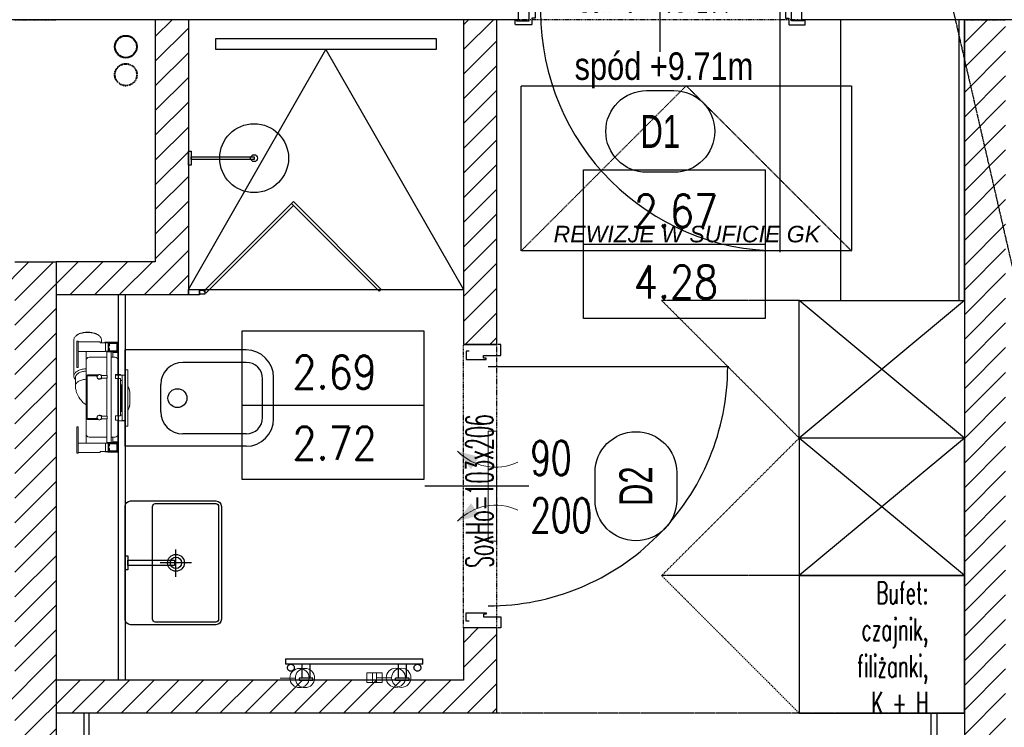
# Model space of a CAD drawing. Header units: millimetres. Extents: x 69081 to 158617, y -37521 to -9534.
# Tile 71 of 256: x 112447 to 112805, y -20818 to -20561. Entities that reach past the tile are written whole.
import ezdxf
from ezdxf.enums import TextEntityAlignment as Align

# ---------------------------------------------------------------- set-up
doc = ezdxf.new("R2010")
doc.units = ezdxf.units.MM
for name, pattern in [('DASHED', [0.75, 0.5, -0.25]), ('DASHED2', [0.375, 0.25, -0.125]), ('DO', [0.8, 0.6, -0.1, 0, -0.1]), ('DP', [0.5, 0.3, -0.2]), ('KRESKOWA-SREDNIA', [0.2, 0.12, -0.08]), ('MP', [0.25, 0.15, -0.1])]:
    doc.linetypes.add(name, pattern=pattern)
for name, color, linetype in [('A-----SZ', 8, 'Continuous'), ('A-ARM', 8, 'Continuous'), ('A-MEB', 8, 'Continuous'), ('A-OKN', 3, 'Continuous'), ('A-OSI', 8, 'DO'), ('A-SCI', 7, 'Continuous'), ('A_GSA_GK', 2, 'Continuous'), ('AM DRZIW WEWN', 1, 'Continuous'), ('B-widok', 9, 'Continuous'), ('BA_ARM', 8, 'Continuous'), ('BA_drz', 7, 'Continuous'), ('BA_lpm', 1, 'MP'), ('BA_MEBLE', 8, 'Continuous'), ('BA_sym', 7, 'Continuous'), ('BA_wig', 3, 'Continuous'), ('F-BIL', 1, 'Continuous'), ('F-BIL-OP', 3, 'Continuous'), ('F-BIL-TA', 1, 'Continuous'), ('JS_OLKA KONSTR', 231, 'Continuous'), ('JS_PODCIĄGI', 1, 'DP'), ('JS_SUFIT PODWIESZONY', 40, 'Continuous'), ('porta', 8, 'Continuous'), ('R-----OP', 1, 'Continuous'), ('R-----WY', 1, 'Continuous')]:
    doc.layers.add(name, color=color, linetype=linetype)
for name, color, linetype, lineweight in [('DRZWI', 3, 'Continuous', 20), ('IS_Grzejnik', 15, 'Continuous', 5), ('IS_Pion1', 7, 'Continuous', 5), ('IS_Zawór1', 15, 'Continuous', 5), ('OPIS', 7, 'Continuous', 25), ('SB_OTWORY DRZWI', 1, 'Continuous', 9)]:
    doc.layers.add(name, color=color, linetype=linetype, lineweight=lineweight)
doc.layers.add('IS_Działka (powrotna)', color=5, linetype='DASHED', lineweight=40, true_color=0x0000ff)
doc.layers.get('R-----WY').off()
doc.styles.add('BIKTS', font='bikromsw.shx', dxfattribs={"width": 0.85})
doc.styles.add('ROMANS', font='romans.shx', dxfattribs={"height": 1})
doc.styles.add('SIMPLEX', font='simplex', dxfattribs={"width": 0.85})
doc.styles.add('SŁAWKA', font='simplex.shx', dxfattribs={"height": 12.5})
doc.styles.add('WYM--ROMANSSHX-08', font='ROMANS.SHX', dxfattribs={"width": 0.8})

# ---------------------------------------------------------------- blocks, each defined once
blk = doc.blocks.new('grzejnik drabinka')
at = {"layer": 'BA_ARM'}
for p, q in [((0, -0.8), (0, 0)), ((5, 0), (5, -0.8)), ((35, 0), (35, -0.8)), ((40, 0), (40, -0.8)), ((1, -5.8), (1, -0.8)), ((4, -0.8), (4, -5.8)), ((36, -5.8), (36, -0.8)), ((39, -0.8), (39, -5.8)), ((45, -5.8), (-5, -5.8)), ((-5, -7.8), (45, -7.8))]:
    blk.add_line(p, q, dxfattribs=at)
for points in [[(0, 0), (0, 0), (0.06, 0), (0.31, 0), (0.71, 0), (1.24, 0), (1.85, 0), (2.5, 0), (3.15, 0), (3.76, 0), (4.29, 0), (4.69, 0), (4.94, 0), (5, 0), (5, 0)], [(35, 0), (35, 0), (35.06, 0), (35.31, 0), (35.71, 0), (36.24, 0), (36.85, 0), (37.5, 0), (38.15, 0), (38.76, 0), (39.29, 0), (39.69, 0), (39.94, 0), (40, 0), (40, 0)], [(-1.75, -4.55), (-1.75, -4.44), (-1.78, -4.22), (-1.9, -3.92), (-2.11, -3.66), (-2.37, -3.46), (-2.67, -3.33), (-3, -3.29), (-3.33, -3.33), (-3.63, -3.46), (-3.89, -3.66), (-4.1, -3.92), (-4.22, -4.22), (-4.25, -4.44), (-4.25, -4.55)], [(5, -0.8), (5, -0.8), (4.94, -0.8), (4.69, -0.8), (4.29, -0.8), (3.76, -0.8), (3.15, -0.8), (2.5, -0.8), (1.85, -0.8), (1.24, -0.8), (0.71, -0.8), (0.31, -0.8), (0.06, -0.8), (0, -0.8), (0, -0.8)], [(40, -0.8), (40, -0.8), (39.94, -0.8), (39.69, -0.8), (39.29, -0.8), (38.76, -0.8), (38.15, -0.8), (37.5, -0.8), (36.85, -0.8), (36.24, -0.8), (35.71, -0.8), (35.31, -0.8), (35.06, -0.8), (35, -0.8), (35, -0.8)], [(44.25, -4.55), (44.25, -4.44), (44.22, -4.22), (44.1, -3.92), (43.89, -3.66), (43.63, -3.46), (43.33, -3.33), (43, -3.29), (42.67, -3.33), (42.37, -3.46), (42.11, -3.66), (41.9, -3.92), (41.78, -4.22), (41.75, -4.44), (41.75, -4.55)], [(-5, -5.8), (-5, -5.8), (-5, -5.8), (-5, -5.8)], [(-5, -5.8), (-5, -5.8), (-5, -5.8), (-5, -5.8)], [(-5, -5.8), (-5, -5.8), (-5, -5.8), (-5, -5.8)], [(-5, -5.8), (-5, -5.8), (-5, -5.8), (-5, -5.8)], [(-5, -5.8), (-5, -5.8), (-5, -5.8), (-5, -5.8)], [(-5, -5.8), (-5, -5.8), (-5, -5.8), (-5, -5.8)], [(-5, -5.8), (-5, -5.8), (-5, -5.8), (-5, -5.8)], [(-5, -5.8), (-5, -5.8), (-5, -5.8), (-5, -5.8)], [(-5, -5.8), (-5, -5.8), (-5, -5.8), (-5, -5.8)], [(-5, -7.8), (-5, -7.8), (-5, -7.78), (-5, -7.68), (-5, -7.52), (-5, -7.31), (-5, -7.06), (-5, -6.8), (-5, -6.54), (-5, -6.29), (-5, -6.08), (-5, -5.92), (-5, -5.82), (-5, -5.8), (-5, -5.8)], [(-5, -5.8), (-5, -5.8), (-5, -5.8), (-5, -5.8)], [(-5, -5.8), (-5, -5.8), (-5, -5.8), (-5, -5.8)], [(-5, -5.8), (-5, -5.8), (-5, -5.8), (-5, -5.8)], [(-5, -5.8), (-5, -5.8), (-5, -5.8), (-5, -5.8)], [(-5, -5.8), (-5, -5.8), (-5, -5.8), (-5, -5.8)], [(-5, -5.8), (-5, -5.8), (-5, -5.8), (-5, -5.8)], [(-5, -5.8), (-5, -5.8), (-5, -5.8), (-5, -5.8)], [(-5, -5.8), (-5, -5.8), (-5, -5.8), (-5, -5.8)], [(-5, -5.8), (-5, -5.8), (-5, -5.8), (-5, -5.8)], [(-5, -5.8), (-5, -5.8), (-5, -5.8), (-5, -5.8)], [(-5, -5.8), (-5, -5.8), (-5, -5.8), (-5, -5.8)], [(-5, -5.8), (-5, -5.8), (-5, -5.8), (-5, -5.8)], [(-5, -5.8), (-5, -5.8), (-5, -5.8), (-5, -5.8)], [(-5, -5.8), (-5, -5.8), (-5, -5.8), (-5, -5.8)], [(-5, -5.8), (-5, -5.8), (-5, -5.8), (-5, -5.8)], [(-5, -5.8), (-5, -5.8), (-5, -5.8), (-5, -5.8)], [(-5, -5.8), (-5, -5.8), (-5, -5.8), (-5, -5.8)], [(-5, -5.8), (-5, -5.8), (-5, -5.8), (-5, -5.8)], [(-5, -5.8), (-5, -5.8), (-5, -5.8), (-5, -5.8)], [(-4.25, -4.55), (-4.25, -4.66), (-4.22, -4.88), (-4.1, -5.18), (-3.89, -5.44), (-3.63, -5.64), (-3.33, -5.77), (-3, -5.81), (-2.67, -5.77), (-2.37, -5.64), (-2.11, -5.44), (-1.9, -5.18), (-1.78, -4.88), (-1.75, -4.66), (-1.75, -4.55)], [(41.75, -4.55), (41.75, -4.66), (41.78, -4.88), (41.9, -5.18), (42.11, -5.44), (42.37, -5.64), (42.67, -5.77), (43, -5.81), (43.33, -5.77), (43.63, -5.64), (43.89, -5.44), (44.1, -5.18), (44.22, -4.88), (44.25, -4.66), (44.25, -4.55)], [(45, -5.8), (45, -5.8), (45, -5.8), (45, -5.8)], [(45, -5.8), (45, -5.8), (45, -5.8), (45, -5.8)], [(45, -5.8), (45, -5.8), (45, -5.8), (45, -5.8)], [(45, -5.8), (45, -5.8), (45, -5.8), (45, -5.8)], [(45, -5.8), (45, -5.8), (45, -5.8), (45, -5.8)], [(45, -5.8), (45, -5.8), (45, -5.8), (45, -5.8)], [(45, -5.8), (45, -5.8), (45, -5.8), (45, -5.8)], [(45, -5.8), (45, -5.8), (45, -5.8), (45, -5.8)], [(45, -5.8), (45, -5.8), (45, -5.8), (45, -5.8)], [(45, -5.8), (45, -5.8), (45, -5.82), (45, -5.92), (45, -6.08), (45, -6.29), (45, -6.54), (45, -6.8), (45, -7.06), (45, -7.31), (45, -7.52), (45, -7.68), (45, -7.78), (45, -7.8), (45, -7.8)], [(45, -5.8), (45, -5.8), (45, -5.8), (45, -5.8)], [(45, -5.8), (45, -5.8), (45, -5.8), (45, -5.8)], [(45, -5.8), (45, -5.8), (45, -5.8), (45, -5.8)], [(45, -5.8), (45, -5.8), (45, -5.8), (45, -5.8)], [(45, -5.8), (45, -5.8), (45, -5.8), (45, -5.8)], [(45, -5.8), (45, -5.8), (45, -5.8), (45, -5.8)], [(45, -5.8), (45, -5.8), (45, -5.8), (45, -5.8)], [(45, -5.8), (45, -5.8), (45, -5.8), (45, -5.8)], [(45, -5.8), (45, -5.8), (45, -5.8), (45, -5.8)], [(45, -5.8), (45, -5.8), (45, -5.8), (45, -5.8)], [(45, -5.8), (45, -5.8), (45, -5.8), (45, -5.8)], [(45, -5.8), (45, -5.8), (45, -5.8), (45, -5.8)], [(45, -5.8), (45, -5.8), (45, -5.8), (45, -5.8)], [(45, -5.8), (45, -5.8), (45, -5.8), (45, -5.8)], [(45, -5.8), (45, -5.8), (45, -5.8), (45, -5.8)], [(45, -5.8), (45, -5.8), (45, -5.8), (45, -5.8)], [(45, -5.8), (45, -5.8), (45, -5.8), (45, -5.8)], [(45, -5.8), (45, -5.8), (45, -5.8), (45, -5.8)], [(45, -5.8), (45, -5.8), (45, -5.8), (45, -5.8)], [(-5, -7.8), (-5, -7.8), (-5, -7.8), (-5, -7.8)], [(-5, -7.8), (-5, -7.8), (-5, -7.8), (-5, -7.8)], [(-5, -7.8), (-5, -7.8), (-5, -7.8), (-5, -7.8)], [(-5, -7.8), (-5, -7.8), (-5, -7.8), (-5, -7.8)], [(-5, -7.8), (-5, -7.8), (-5, -7.8), (-5, -7.8)], [(-5, -7.8), (-5, -7.8), (-5, -7.8), (-5, -7.8)], [(-5, -7.8), (-5, -7.8), (-5, -7.8), (-5, -7.8)], [(-5, -7.8), (-5, -7.8), (-5, -7.8), (-5, -7.8)], [(-5, -7.8), (-5, -7.8), (-5, -7.8), (-5, -7.8)], [(-5, -7.8), (-5, -7.8), (-5, -7.8), (-5, -7.8)], [(-5, -7.8), (-5, -7.8), (-5, -7.8), (-5, -7.8)], [(-5, -7.8), (-5, -7.8), (-5, -7.8), (-5, -7.8)], [(-5, -7.8), (-5, -7.8), (-5, -7.8), (-5, -7.8)], [(-5, -7.8), (-5, -7.8), (-5, -7.8), (-5, -7.8)], [(-5, -7.8), (-5, -7.8), (-5, -7.8), (-5, -7.8)], [(-5, -7.8), (-5, -7.8), (-5, -7.8), (-5, -7.8)], [(-5, -7.8), (-5, -7.8), (-5, -7.8), (-5, -7.8)], [(-5, -7.8), (-5, -7.8), (-5, -7.8), (-5, -7.8)], [(-5, -7.8), (-5, -7.8), (-5, -7.8), (-5, -7.8)], [(-5, -7.8), (-5, -7.8), (-5, -7.8), (-5, -7.8)], [(-5, -7.8), (-5, -7.8), (-5, -7.8), (-5, -7.8)], [(-5, -7.8), (-5, -7.8), (-5, -7.8), (-5, -7.8)], [(-5, -7.8), (-5, -7.8), (-5, -7.8), (-5, -7.8)], [(-5, -7.8), (-5, -7.8), (-5, -7.8), (-5, -7.8)], [(-5, -7.8), (-5, -7.8), (-5, -7.8), (-5, -7.8)], [(-5, -7.8), (-5, -7.8), (-5, -7.8), (-5, -7.8)], [(-5, -7.8), (-5, -7.8), (-5, -7.8), (-5, -7.8)], [(-5, -7.8), (-5, -7.8), (-5, -7.8), (-5, -7.8)], [(45, -7.8), (45, -7.8), (45, -7.8), (45, -7.8)], [(45, -7.8), (45, -7.8), (45, -7.8), (45, -7.8)], [(45, -7.8), (45, -7.8), (45, -7.8), (45, -7.8)], [(45, -7.8), (45, -7.8), (45, -7.8), (45, -7.8)], [(45, -7.8), (45, -7.8), (45, -7.8), (45, -7.8)], [(45, -7.8), (45, -7.8), (45, -7.8), (45, -7.8)], [(45, -7.8), (45, -7.8), (45, -7.8), (45, -7.8)], [(45, -7.8), (45, -7.8), (45, -7.8), (45, -7.8)], [(45, -7.8), (45, -7.8), (45, -7.8), (45, -7.8)], [(45, -7.8), (45, -7.8), (45, -7.8), (45, -7.8)], [(45, -7.8), (45, -7.8), (45, -7.8), (45, -7.8)], [(45, -7.8), (45, -7.8), (45, -7.8), (45, -7.8)], [(45, -7.8), (45, -7.8), (45, -7.8), (45, -7.8)], [(45, -7.8), (45, -7.8), (45, -7.8), (45, -7.8)], [(45, -7.8), (45, -7.8), (45, -7.8), (45, -7.8)], [(45, -7.8), (45, -7.8), (45, -7.8), (45, -7.8)], [(45, -7.8), (45, -7.8), (45, -7.8), (45, -7.8)], [(45, -7.8), (45, -7.8), (45, -7.8), (45, -7.8)], [(45, -7.8), (45, -7.8), (45, -7.8), (45, -7.8)], [(45, -7.8), (45, -7.8), (45, -7.8), (45, -7.8)], [(45, -7.8), (45, -7.8), (45, -7.8), (45, -7.8)], [(45, -7.8), (45, -7.8), (45, -7.8), (45, -7.8)], [(45, -7.8), (45, -7.8), (45, -7.8), (45, -7.8)], [(45, -7.8), (45, -7.8), (45, -7.8), (45, -7.8)], [(45, -7.8), (45, -7.8), (45, -7.8), (45, -7.8)], [(45, -7.8), (45, -7.8), (45, -7.8), (45, -7.8)], [(45, -7.8), (45, -7.8), (45, -7.8), (45, -7.8)], [(45, -7.8), (45, -7.8), (45, -7.8), (45, -7.8)]]:
    blk.add_open_spline(points, degree=3, dxfattribs=at)
blk = doc.blocks.new('stelaż kibel')
at = {"layer": 'BA_ARM', "lineweight": 0}
for p, q in [((-22.85, 19.54), (-23.06, 19.23)), ((-8.04, 20.61), (-21.23, 20.61)), ((-20.64, 19.5), (-20.64, 19.1)), ((-20.64, 19.5), (-11.14, 19.5)), ((-20.64, 19.1), (-11.14, 19.1)), ((-20.49, 11.1), (-20.49, 19.1)), ((-16.99, 9.1), (-16.99, 19.1)), ((-11.14, 19.5), (-11.14, 19.1)), ((-4.56, 20.01), (-7.53, 20.01)), ((10.46, 19.5), (10.46, 19.1)), ((10.46, 19.5), (19.96, 19.5)), ((10.46, 19.1), (19.96, 19.1)), ((16.31, 9.1), (16.31, 19.1)), ((19.81, 11.1), (19.81, 19.1)), ((19.96, 19.5), (19.96, 19.1)), ((-16.99, 16.1), (-15.84, 16.1)), ((-13.84, 16.1), (-15.84, 16.1)), ((-14.84, 8.6), (-14.84, 15.1)), ((-13.84, 16.1), (-7.94, 16.1)), ((-8.44, 15.6), (-8.44, 11.9)), ((-8.14, 12.11), (-8.14, 15.8)), ((-8.14, 15.8), (7.46, 15.8)), ((7.26, 16.1), (-7.94, 16.1)), ((7.26, 16.1), (13.16, 16.1)), ((7.46, 15.8), (7.46, 12.11)), ((7.76, 11.9), (7.76, 15.6)), ((15.16, 16.1), (13.16, 16.1)), ((14.16, 15.1), (14.16, 8.6)), ((15.16, 16.1), (16.31, 16.1)), ((-23.06, 12), (-22.85, 11.68)), ((-20.09, 11.1), (-20.49, 11.1)), ((-20.09, 9.1), (-20.09, 11.1)), ((-8.44, 11.9), (-8.41, 11.9)), ((-8.27, 11.9), (-8.14, 11.9)), ((-8.14, 11.9), (-8.14, 11.99)), ((7.46, 11.99), (7.46, 11.9)), ((7.46, 11.9), (7.59, 11.9)), ((7.73, 11.9), (7.76, 11.9)), ((19.41, 11.1), (19.81, 11.1)), ((19.41, 9.1), (19.41, 11.1)), ((-21.23, 10.61), (-20.09, 10.61)), ((-20.09, 9.35), (-20.37, 9.35)), ((-20.37, 9.35), (-20.37, 4.55)), ((-20.34, 8.1), (-20.34, 4.6)), ((-16.84, 8.1), (-20.34, 8.1)), ((-16.99, 7.95), (-20.19, 7.95)), ((-20.19, 7.95), (-20.19, 4.75)), ((-20.09, 9.1), (-16.99, 9.1)), ((-20.09, 9.1), (-20.09, 8.1)), ((-19.04, 7.8), (-20.04, 7.8)), ((-20.04, 7.8), (-20.04, 4.8)), ((-19.84, 5), (-19.84, 7.6)), ((-19.84, 7.6), (-19.04, 7.6)), ((-19.04, 7.6), (-19.04, 7.8)), ((-17.04, 7.8), (-18.04, 7.8)), ((-18.04, 7.8), (-18.04, 7.6)), ((-18.04, 7.6), (-17.24, 7.6)), ((-17.24, 7.6), (-17.24, 5)), ((-17.09, 9.1), (-17.09, 8.1)), ((-17.04, 4.8), (-17.04, 7.8)), ((-16.99, 4.75), (-16.99, 7.95)), ((-16.84, 8.6), (-16.84, 8.1)), ((-8.24, 8.6), (-16.84, 8.6)), ((-16.84, 4.6), (-16.84, 8.1)), ((-8.24, 10.29), (-8.24, 8.5)), ((-8.24, 8.5), (-7.24, 8.5)), ((-7.24, 8.5), (-7.24, 10.29)), ((6.56, 8.6), (-7.24, 8.6)), ((6.56, 8.5), (6.56, 10.29)), ((7.56, 8.5), (6.56, 8.5)), ((7.56, 10.29), (7.56, 8.5)), ((16.16, 8.6), (7.56, 8.6)), ((16.16, 8.6), (16.16, 8.1)), ((16.16, 8.1), (16.16, 4.6)), ((19.66, 8.1), (16.16, 8.1)), ((19.41, 9.1), (16.31, 9.1)), ((16.31, 7.95), (16.31, 4.75)), ((19.51, 7.95), (16.31, 7.95)), ((17.36, 7.8), (16.36, 7.8)), ((16.36, 7.8), (16.36, 4.8)), ((16.41, 9.1), (16.41, 8.1)), ((16.56, 5), (16.56, 7.6)), ((16.56, 7.6), (17.36, 7.6)), ((17.36, 7.6), (17.36, 7.8)), ((18.36, 7.8), (18.36, 7.6)), ((19.36, 7.8), (18.36, 7.8)), ((18.36, 7.6), (19.16, 7.6)), ((19.16, 7.6), (19.16, 5)), ((19.36, 4.8), (19.36, 7.8)), ((19.56, 9.4), (19.41, 9.4)), ((19.41, 9.1), (19.41, 8.1)), ((19.66, 8.15), (19.41, 8.4)), ((19.41, 8.4), (19.41, 8.1)), ((19.51, 4.75), (19.51, 7.95)), ((19.56, 8.25), (19.56, 9.4)), ((19.66, 8.1), (19.66, 8.15)), ((19.66, 4.6), (19.66, 8.1)), ((-20.37, 4.55), (-10.87, 4.55)), ((-20.34, 4.6), (-16.84, 4.6)), ((-20.19, 4.75), (-16.99, 4.75)), ((-20.04, 4.8), (-17.04, 4.8)), ((-17.24, 5), (-19.84, 5)), ((16.16, 7), (-16.84, 7)), ((-14.84, 6.4), (-16.84, 6.4)), ((-16.54, 4.6), (-16.84, 4.6)), ((-16.54, 6.4), (-16.54, 4.6)), ((-13.84, 4.6), (-16.54, 4.6)), ((-14.84, 5.6), (-14.84, 7)), ((-8.64, 4.6), (-13.84, 4.6)), ((-10.87, 4.55), (-10.87, 4.6)), ((-7.14, 5.5), (-8.64, 5.5)), ((-8.64, 5.5), (-8.64, 4.6)), ((-8.64, 4.6), (-8.37, 4.6)), ((-8.64, 3.6), (-8.64, 4.6)), ((-8.37, 3.6), (-8.64, 3.6)), ((-8.37, 5.5), (-8.37, 2.47)), ((-7.14, 4.6), (-7.14, 5.5)), ((-7.14, 3.6), (-7.14, 4.6)), ((6.46, 4.6), (-7.14, 4.6)), ((6.46, 3.6), (-7.14, 3.6)), ((-6.37, 3.1), (-6.37, 3.6)), ((-4.77, 3.6), (-4.77, 3.3)), ((4.83, 3.3), (4.83, 3.6)), ((6.21, 3.6), (6.21, 3.1)), ((7.96, 5.5), (6.46, 5.5)), ((6.46, 4.6), (6.46, 5.5)), ((6.46, 3.6), (6.46, 4.6)), ((7.96, 5.5), (7.96, 4.6)), ((13.16, 4.6), (7.96, 4.6)), ((8.21, 2.37), (8.21, 4.6)), ((15.86, 4.6), (13.16, 4.6)), ((14.16, 7), (14.16, 5.6)), ((16.16, 6.4), (14.16, 6.4)), ((15.86, 4.6), (15.86, 6.4)), ((16.16, 4.6), (15.86, 4.6)), ((16.16, 4.6), (19.66, 4.6)), ((16.31, 4.75), (19.51, 4.75)), ((16.36, 4.8), (19.36, 4.8)), ((19.16, 5), (16.56, 5)), ((-10.29, 2), (-10.29, 1.2)), ((-10.25, 2), (-10.29, 2)), ((-10.25, 2), (-9.45, 2)), ((-10.05, 1), (-10.09, 1)), ((-9.45, 1), (-10.05, 1)), ((9.45, 2), (-9.45, 2)), ((9.45, 1), (-9.45, 1)), ((-8.37, 2.47), (-8.32, 2.42)), ((-8.37, 2.47), (-8.32, 2.47)), ((-8.34, 2.43), (-8.34, 2)), ((-8.31, 3.1), (-8.32, 3.1)), ((-8.31, 3.1), (-8.01, 3.1)), ((8.01, 3.1), (-8.01, 3.1)), ((-4.77, 3.3), (-4.77, 3.1)), ((-4.77, 3.3), (4.83, 3.3)), ((-4.77, 3.3), (4.83, 3.3)), ((-2.14, 0.3), (-2.21, 0.3)), ((-2.11, 0.3), (-2.14, 0.3)), ((2.18, 0.3), (-2.11, 0.3)), ((2.2, 0.3), (2.18, 0.3)), ((2.27, 0.3), (2.2, 0.3)), ((4.83, 3.1), (4.83, 3.3)), ((8.01, 3.1), (8.14, 3.1)), ((8.14, 3.1), (8.14, 2)), ((8.14, 3.1), (8.19, 3.1)), ((8.19, 3.1), (8.19, 2)), ((8.19, 2.35), (8.21, 2.37)), ((8.19, 2.37), (8.21, 2.37)), ((9.45, 2), (10.25, 2)), ((10.05, 1), (9.45, 1)), ((10.25, 2), (10.25, 1.2))]:
    blk.add_line(p, q, dxfattribs=at)
at = {"layer": 'BA_ARM', "lineweight": 0, "flags": 128}
for points in [[(-23.06, 12), (-23.12, 12.09), (-23.28, 12.36), (-23.42, 12.66), (-23.55, 12.97), (-23.66, 13.31), (-23.76, 13.67), (-23.84, 14.04), (-23.9, 14.42), (-23.95, 14.81), (-23.98, 15.21), (-23.99, 15.61), (-23.98, 16.01), (-23.95, 16.41), (-23.9, 16.8), (-23.84, 17.19), (-23.76, 17.56), (-23.66, 17.91), (-23.55, 18.25), (-23.42, 18.57), (-23.28, 18.87), (-23.12, 19.14), (-23.06, 19.23)], [(-21.23, 20.61), (-21.45, 20.59), (-21.67, 20.54), (-21.88, 20.46), (-22.09, 20.33), (-22.3, 20.18), (-22.5, 19.99), (-22.68, 19.78), (-22.86, 19.53), (-23.03, 19.26), (-23.18, 18.96), (-23.32, 18.64), (-23.45, 18.29), (-23.56, 17.93), (-23.65, 17.55), (-23.73, 17.16), (-23.79, 16.75), (-23.83, 16.34), (-23.85, 15.93), (-23.86, 15.51), (-23.84, 15.09), (-23.81, 14.68), (-23.76, 14.27), (-23.69, 13.87), (-23.61, 13.48), (-23.51, 13.11), (-23.39, 12.76), (-23.25, 12.43), (-23.11, 12.11), (-22.95, 11.83), (-22.77, 11.57), (-22.59, 11.34), (-22.4, 11.13), (-22.2, 10.96), (-21.99, 10.83), (-21.78, 10.72), (-21.56, 10.65), (-21.34, 10.62), (-21.23, 10.61)], [(-10.66, 16.1), (-10.64, 16.34), (-10.6, 16.75), (-10.54, 17.16), (-10.47, 17.55), (-10.37, 17.93), (-10.26, 18.29), (-10.14, 18.64), (-10, 18.96), (-9.84, 19.26), (-9.68, 19.53), (-9.5, 19.78), (-9.31, 19.99), (-9.11, 20.18), (-8.91, 20.33), (-8.7, 20.46), (-8.48, 20.54), (-8.26, 20.59), (-8.04, 20.61)], [(-9.83, 16.1), (-9.81, 16.4), (-9.76, 16.78), (-9.7, 17.16), (-9.62, 17.52), (-9.52, 17.87), (-9.41, 18.2), (-9.28, 18.51), (-9.13, 18.79), (-8.98, 19.05), (-8.81, 19.28), (-8.63, 19.49), (-8.44, 19.66), (-8.25, 19.8), (-8.05, 19.9), (-7.84, 19.97), (-7.64, 20.01), (-7.53, 20.01)], [(-6.86, 16.1), (-6.83, 16.4), (-6.79, 16.78), (-6.72, 17.16), (-6.64, 17.52), (-6.54, 17.87), (-6.43, 18.2), (-6.3, 18.51), (-6.16, 18.79), (-6, 19.05), (-5.83, 19.28), (-5.65, 19.49), (-5.47, 19.66), (-5.27, 19.8), (-5.07, 19.9), (-4.87, 19.97), (-4.66, 20.01), (-4.55, 20.01)], [(2.46, 16.1), (2.18, 16.51), (1.84, 16.94), (1.54, 17.29), (1.26, 17.57), (0.8, 17.99), (0.27, 18.42), (-0.36, 18.83), (-1.08, 19.22), (-1.57, 19.43), (-2.05, 19.61), (-2.47, 19.73), (-2.64, 19.78), (-2.84, 19.82), (-3.14, 19.88), (-3.54, 19.95), (-4.04, 20), (-4.55, 20.01)], [(2.2, 0.3), (2.23, 0.3), (2.25, 0.3)]]:
    blk.add_lwpolyline(points, dxfattribs=at)
at = {"layer": 'BA_ARM', "lineweight": 0}
for centre, radius, start, end in [((-8.13, 18.84), 1.78, 41.3776, 87.2916), ((-13.84, 15.1), 1, 90, 180), ((-7.94, 15.6), 0.5, 90, 180), ((7.26, 15.6), 0.5, 0, 90), ((13.16, 15.1), 1, 0, 90), ((-7.74, 11.3), 0.9, 138.1897, 242.734), ((-7.74, 11.3), 0.8, 131.4096, 120), ((-7.74, 11.3), 0.9, 297.266, 116.3878), ((7.06, 11.3), 0.9, 63.6122, 242.734), ((7.06, 11.3), 0.8, 60, 48.5904), ((7.06, 11.3), 0.9, 297.266, 41.8103), ((-7.94, 10.29), 0.3, 135.0482, 180), ((-7.54, 10.29), 0.3, 0, 44.9518), ((6.86, 10.29), 0.3, 135.0482, 180), ((7.26, 10.29), 0.3, 0, 44.9518), ((-13.84, 5.6), 1, 180, 270), ((13.16, 5.6), 1, 270, 0), ((-10.09, 1.2), 0.2, 179.9998, 269.9999), ((-2.21, 4.3), 4, 235.5885, 270), ((-2.17, 3.71), 3.41, 232.6467, 270.5225), ((-2.15, 3.69), 3.39, 232.5127, 270.557), ((2.21, 3.71), 3.41, 269.4571, 307.3947), ((2.27, 4.3), 4, 270, 270.6505), ((2.27, 4.3), 4, 273.5283, 304.4115), ((2.45, 3.34), 2.99, 281.7106, 308.4469), ((10.05, 1.2), 0.2, 269.9998, 0.0006)]:
    blk.add_arc(centre, radius, start, end, dxfattribs=at)
blk = doc.blocks.new('wc')
at = {"layer": 'A-MEB', "ltscale": 50}
for p, q in [((720768.2, -74493.99), (720812.2, -74493.99)), ((720812.2, -74493.99), (720812.2, -74528.99)), ((720768.2, -74498.49), (720791.2, -74498.49)), ((720758.2, -74503.99), (720758.2, -74518.99)), ((720762.2, -74504.49), (720762.2, -74518.49)), ((720799.2, -74506.49), (720799.2, -74516.49)), ((720768.2, -74524.49), (720791.2, -74524.49)), ((720768.2, -74528.99), (720812.2, -74528.99))]:
    blk.add_line(p, q, dxfattribs=at)
blk.add_circle((720793.17, -74511.49), 3.43, dxfattribs=at)
for centre, radius, start, end in [((720768.2, -74503.99), 10, 90, 180), ((720768.2, -74504.49), 6, 90, 180), ((720791.2, -74506.49), 8, 0, 90), ((720791.2, -74516.49), 8, 270, 360), ((720768.2, -74518.99), 10, 180, 270), ((720768.2, -74518.49), 6, 180, 270)]:
    blk.add_arc(centre, radius, start, end, dxfattribs=at)
blk = doc.blocks.new('A$C231E5E2F')
blk.add_blockref('wc', (-720758.2, 74528.99))
blk = doc.blocks.new('KRATKA WENT')
at = {"layer": 'DRZWI'}
for points in [[(-12.72, 11.16, 0, 5.4, 0), (-8.38, 4.78, 5.4, 5.4, 0)], [(12.72, 11.16, 0, 5.4, 0), (8.38, 4.78, 5.4, 5.4, 0)]]:
    blk.add_lwpolyline(points, format="xyseb", dxfattribs=at)
blk.add_lwpolyline([(20, -3), (20, 0), (-20, 0), (-20, -3)], close=True, dxfattribs=at)
for centre, start, end in [((-26.01, -2.55), 334.6838, 45.9092), ((26.01, -2.55), 134.0908, 205.3162)]:
    blk.add_arc(centre, 19.09, start, end, dxfattribs=at)
blk = doc.blocks.new('dr1h901')
at = {"color": 0}
blk.add_line((-0.5, 0), (-0.5, 1.005), dxfattribs=at)
at = {"color": 1}
blk.add_line((0, 0.1689), (0, -0.2655), dxfattribs=at)
blk.add_arc((-0.5, 0), 1, 0, 90, dxfattribs=at)
blk = doc.blocks.new('osie')
at = {"layer": 'A-OSI'}
blk.add_line((18204.75, -41242.2), (18790.79, -43780.63), dxfattribs=at)
blk = doc.blocks.new('DYBY-BL5')
at = {"layer": 'F-BIL-TA', "color": 1}
blk.add_line((0, 45), (110, 45), dxfattribs=at)
blk.add_lwpolyline([(0, 0), (0, 90), (110, 90), (110, 0)], close=True, dxfattribs=at)
at = {"layer": 'F-BIL-OP', "style": 'SIMPLEX', "width": 0.85}
blk.add_attdef('NR', text='', height=20, dxfattribs=at).set_placement((56, 55), align=Align.CENTER)
at = {"layer": 'F-BIL-OP', "color": 2, "style": 'SIMPLEX', "width": 0.85, "flags": 1}
for tag, p in [('NAZWA', (119, 55)), ('POSADZKA', (119, 12)), ('GRUPA', (119, -27)), ('RODZAJ', (119, -72))]:
    blk.add_attdef(tag, p, '', height=19, dxfattribs=at)
at = {"layer": 'F-BIL-OP', "color": 2, "style": 'SIMPLEX', "width": 0.85}
blk.add_attdef('POW.', text='', height=20, dxfattribs=at).set_placement((56, 12), align=Align.CENTER)
at = {"layer": 'F-BIL-OP', "color": 2, "style": 'SIMPLEX', "width": 0.85, "flags": 1}
blk.add_attdef('POWH.', text='', height=20, dxfattribs=at).set_placement((56, -27), align=Align.CENTER)
blk = doc.blocks.new('A$C04435ce7')
at = {"layer": 'OPIS', "insert": (1964.96, 742.5), "char_height": 10, "width": 160, "attachment_point": 1, "style": 'WYM--ROMANSSHX-08'}
blk.add_mtext('{\\fArial|b0|i0|c238|p34;spód +9.71m}', dxfattribs=at)
blk = doc.blocks.new('symdrz')
blk.add_lwpolyline([(-10, -30, -1), (-10, 30), (10, 30, -1), (10, -30)], format="xyb", close=True)
at = {"style": 'BIKTS', "width": 0.8}
blk.add_attdef('SZERDRZ', text='', height=25, dxfattribs=at).set_placement((77.15, 8.8), align=Align.CENTER)
blk.add_attdef('SYMDRZ', text='', height=25, dxfattribs=at).set_placement((0, 0), align=Align.MIDDLE)
blk.add_attdef('WYSDRZ', text='', height=25, dxfattribs=at).set_placement((77.15, -9.49), align=Align.TOP_CENTER)
blk = doc.blocks.new('grzejniki pietro 2')
at = {"layer": 'IS_Działka (powrotna)', "ltscale": 0.03}
blk.add_circle((18465.96, -42843.99, 289.1), 4, dxfattribs=at)
at = {"layer": 'IS_Pion1', "color": 1, "lineweight": 40}
blk.add_circle((18465.96, -42833.8), 4, dxfattribs=at)
at = {"layer": 'IS_Zawór1', "linetype": 'ByBlock', "lineweight": -2, "extrusion": (0, 0, -1), "elevation": -289.1}
for points in [[(-18557.06, -43061.36), (-18553.56, -43061.36), (-18553.56, -43064.86), (-18557.06, -43064.86)], [(-18557.06, -43061.36), (-18553.56, -43061.36), (-18553.56, -43064.86), (-18557.06, -43064.86)], [(-18557.06, -43061.36), (-18553.56, -43061.36), (-18553.56, -43064.86), (-18557.06, -43064.86)], [(-18559.05, -43061.36), (-18555.55, -43061.36), (-18555.55, -43064.86), (-18559.05, -43064.86)]]:
    blk.add_lwpolyline(points, close=True, dxfattribs=at)
at = {"layer": 'IS_Zawór1', "linetype": 'ByBlock', "lineweight": -2, "extrusion": (1.83697e-16, -1, 0), "elevation": 43063.2}
for points in [[(18525.56, 289.1), (18522.06, 289.1)], [(18527.55, 289.1), (18524.05, 289.1)]]:
    blk.add_lwpolyline(points, dxfattribs=at)
at = {"layer": 'IS_Zawór1', "linetype": 'ByBlock', "lineweight": -2, "extrusion": (-4.7297e-07, -1, 0), "elevation": 43063.1}
for points in [[(18560.58, 289.1), (18557.08, 289.1)], [(18560.58, 289.1), (18557.08, 289.1)], [(18560.58, 289.1), (18557.08, 289.1)], [(18562.57, 289.1), (18559.07, 289.1)]]:
    blk.add_lwpolyline(points, dxfattribs=at)
at = {"layer": 'IS_Zawór1', "linetype": 'ByBlock', "lineweight": -2}
for centre in [(18529.06, -43063.2, 289.1), (18531.05, -43063.2, 289.1), (18564.06, -43063.11, 289.1), (18564.06, -43063.11, 289.1), (18564.06, -43063.11, 289.1), (18566.05, -43063.11, 289.1)]:
    blk.add_circle(centre, 3.5, dxfattribs=at)
blk = doc.blocks.new('A$C253e2aa0')
at = {"layer": 'B-widok', "color": 1, "linetype": 'MP'}
blk.add_lwpolyline([(0, 60), (120, 60), (120, 0), (0, 0), (0, 60)], dxfattribs=at)
at = {"layer": 'B-widok', "linetype": 'MP'}
blk.add_lwpolyline([(0, 0), (60, 60), (120, 0)], dxfattribs=at)
at = {"layer": 'R-----OP', "ltscale": 10, "insert": (11.78, 9.11, 36538.02), "char_height": 6, "width": 4709.9909, "attachment_point": 1, "style": 'SŁAWKA'}
blk.add_mtext('{\\fArial|b0|i1|c0|p34;REWIZJE W SUFICIE GK}', dxfattribs=at)
blk = doc.blocks.new('A$C40e4dba9')
at = {"layer": 'A-SCI', "color": 4}
for p, q in [((0, 0), (0, 24)), ((103, 0), (103, 24))]:
    blk.add_line(p, q, dxfattribs=at)
at = {"layer": 'JS_PODCIĄGI', "lineweight": -3}
for p, q in [((0, 24), (103, 24)), ((103, 0), (0, 0))]:
    blk.add_line(p, q, dxfattribs=at)
at = {"layer": 'AM DRZIW WEWN', "insert": (21.87, 12.86), "char_height": 10, "width": 61.9698, "attachment_point": 1, "style": 'ROMANS'}
blk.add_mtext('{\\W0.5;SoxHo=103x206}', dxfattribs=at)
blk = doc.blocks.new('A$Cf85abbde')
at = {"layer": 'A-SCI', "color": 4}
for p, q in [((12, 103), (0, 103)), ((12, 0), (0, 0))]:
    blk.add_line(p, q, dxfattribs=at)
at = {"layer": 'JS_PODCIĄGI', "lineweight": -3}
for p, q in [((0, 0), (0, 103)), ((12, 103), (12, 0))]:
    blk.add_line(p, q, dxfattribs=at)
at = {"layer": 'AM DRZIW WEWN', "insert": (0.83, 21.87), "char_height": 10, "width": 61.9698, "attachment_point": 1, "rotation": 90, "style": 'ROMANS'}
blk.add_mtext('{\\W0.5;SoxHo=103x206}', dxfattribs=at)

msp = doc.modelspace()

# ---------------------------------------------------------------- hatches: boundary and pattern name
at = {"layer": 'A-----SZ'}
h = msp.add_hatch(dxfattribs=at)
h.set_pattern_fill('ANSI31', color=256, scale=2)
h.set_pattern_definition([(45, (77432.36, 11586.2524), (-4.4901281, 4.4901281), [])])
h.paths.add_polyline_path([(111471.1992, -19714.1903), (111466.7002, -19694.7029), (111455.0078, -19697.4023), (111459.5068, -19716.8897), (111502.2475, -19902.02), (111556.8122, -19889.4228), (111554.1128, -19877.7303), (111511.2405, -19887.6282)])
h.paths.add_polyline_path([(111908.6415, -20600.5941), (111739.3228, -20600.5941), (111708.7721, -20612.5941), (111908.6415, -20612.5941)])
h.paths.add_polyline_path([(111920.6415, -20560.5941), (111908.6415, -20561.5038), (111908.6415, -20688.5941), (111920.6415, -20688.5941)])
h.paths.add_polyline_path([(111920.6415, -20791.5941), (111908.6415, -20791.5941), (111908.6415, -20869.395), (111920.6415, -20878.9403)])
h.paths.add_polyline_path([(112115.6415, -20560.5941), (112100.6415, -20560.5941), (112100.6415, -21261.5941), (112115.6415, -21261.5941)])
h.paths.add_polyline_path([(112297.6415, -20560.5941), (112285.6415, -20560.5941), (112285.6415, -20678.5941), (112297.6415, -20678.5941)])
h.paths.add_polyline_path([(112409.6415, -20560.5941), (112397.6415, -20560.5941), (112397.6415, -20660.5941), (112445.6415, -20660.5941), (112445.6415, -20648.5941), (112409.6415, -20648.5941)])
h.paths.add_polyline_path([(112508.6415, -20560.5941), (112496.6415, -20560.5941), (112496.6415, -20648.5941), (112460.6415, -20648.5941), (112460.6415, -20660.5941), (112508.6415, -20660.5941)])
h.paths.add_polyline_path([(112460.6415, -20648.5941), (112445.6415, -20648.5941), (112445.6415, -21261.5941), (112460.6415, -21261.5941)])
h.paths.add_polyline_path([(112445.6415, -20800.5941), (112297.6415, -20800.5941), (112297.6415, -20781.5941), (112285.6415, -20781.5941), (112285.6415, -20812.5941), (112445.6415, -20812.5941)])
h.paths.add_polyline_path([(112620.6415, -20781.5941), (112608.6415, -20781.5941), (112608.6415, -20800.5941), (112460.6415, -20800.5941), (112460.6415, -20812.5941), (112620.6415, -20812.5941)])
h.paths.add_polyline_path([(112620.6415, -20560.5941), (112608.6415, -20560.5941), (112608.6415, -20678.5941), (112620.6415, -20678.5941)])
h.paths.add_polyline_path([(112805.6415, -20560.5941), (112790.6415, -20560.5941), (112790.6415, -21261.5941), (112805.6415, -21261.5941)])
h.paths.add_polyline_path([(112987.6415, -20560.5941), (112975.6415, -20560.5941), (112975.6415, -20678.5941), (112987.6415, -20678.5941)])
h.paths.add_polyline_path([(112987.6415, -20779.5941), (112975.6415, -20779.5941), (112975.6415, -20812.5941), (113135.6415, -20812.5941), (113135.6415, -20800.5941), (112987.6415, -20800.5941)])
h.paths.add_polyline_path([(113099.6415, -20560.5941), (113087.6415, -20560.5941), (113087.6415, -20660.5941), (113135.6415, -20660.5941), (113135.6415, -20648.5941), (113099.6415, -20648.5941)])
h.paths.add_polyline_path([(113150.6415, -20648.5941), (113135.6415, -20648.5941), (113135.6415, -21261.5941), (113150.6415, -21261.5941)])
h.paths.add_polyline_path([(113198.6415, -20560.5941), (113186.6415, -20560.5941), (113186.6415, -20648.5941), (113150.6415, -20648.5941), (113150.6415, -20660.5941), (113198.6415, -20660.5941)])
h.paths.add_polyline_path([(113310.6415, -20560.5941), (113298.6415, -20560.5941), (113298.6415, -20678.5941), (113310.6415, -20678.5941)])
h.paths.add_polyline_path([(113310.6415, -20779.5941), (113298.6415, -20779.5941), (113298.6415, -20800.5941), (113150.6415, -20800.5941), (113150.6415, -20812.5941), (113310.6415, -20812.5941)])
h.paths.add_polyline_path([(113495.6415, -20560.5941), (113480.6415, -20560.5941), (113480.6415, -21261.5941), (113495.6415, -21261.5941)])
h.paths.add_polyline_path([(113840.6415, -20560.5941), (113825.6415, -20560.5941), (113825.6415, -21261.5941), (113840.6415, -21261.5941)])
h.paths.add_polyline_path([(113825.6415, -20648.5941), (113789.6415, -20648.5941), (113789.6415, -20560.5941), (113777.6415, -20560.5941), (113777.6415, -20660.5941), (113825.6415, -20660.5941)])
h.paths.add_polyline_path([(113677.6415, -20560.5941), (113665.6415, -20560.5941), (113665.6415, -20678.5941), (113677.6415, -20678.5941)])
h.paths.add_polyline_path([(113677.6415, -20781.5941), (113665.6415, -20781.5941), (113665.6415, -20812.5941), (113825.6415, -20812.5941), (113825.6415, -20800.5941), (113677.6415, -20800.5941)])
h.paths.add_polyline_path([(114226.1415, -20560.5941), (114214.1415, -20560.5941), (114214.1415, -20688.5941), (114226.1415, -20688.5941)])
h.paths.add_polyline_path([(114237.1415, -20346.5941), (114217.1415, -20346.5941), (114217.1415, -20358.5941), (114225.1415, -20358.5941), (114225.1415, -20536.5941), (114237.1415, -20536.5941)])
h.paths.add_polyline_path([(114114.1415, -20346.5941), (114020.1415, -20346.5941), (114020.1415, -20358.5941), (114114.1415, -20358.5941)])

# ---------------------------------------------------------------- linework, layer by layer
at = {"layer": 'A-ARM'}
msp.add_line((112508.6415, -20658.5941), (112608.6415, -20658.5941), dxfattribs=at)
for points in [[(112518.6415, -20567.4827), (112598.6415, -20567.4827), (112598.6415, -20571.4827), (112518.6415, -20571.4827)], [(112485.6415, -20760.443), (112485.6415, -20755.443), (112486.6415, -20755.443), (112486.6415, -20760.443)], [(112486.6415, -20756.943), (112503.6415, -20756.943), (112503.6415, -20758.943), (112486.6415, -20758.943)]]:
    msp.add_lwpolyline(points, close=True, dxfattribs=at)
msp.add_lwpolyline([(112508.6415, -20658.5941), (112558.6415, -20571.4827), (112608.6415, -20658.5941)], dxfattribs=at)
for points in [[(112485.6415, -20778.443), (112485.6415, -20737.443, -0.41421356), (112487.6415, -20735.443), (112518.6415, -20735.443, -0.41421356), (112520.6415, -20737.443), (112520.6415, -20778.443, -0.41421356), (112518.6415, -20780.443), (112487.6415, -20780.443, -0.41421356)], [(112495.6415, -20778.443), (112495.6415, -20737.443, -0.41421356), (112496.6415, -20736.443), (112518.6415, -20736.443, -0.41421356), (112519.6415, -20737.443), (112519.6415, -20778.443, -0.41421356), (112518.6415, -20779.443), (112496.6415, -20779.443, -0.41421356)]]:
    msp.add_lwpolyline(points, format="xyb", close=True, dxfattribs=at)
msp.add_circle((112532.5412, -20610.9122), 12.5, dxfattribs=at)
at = {"layer": 'A-MEB'}
for p, q in [((112790.6415, -20712.5941), (112730.6415, -20662.5941)), ((112790.6415, -20662.5941), (112730.6415, -20712.5941)), ((112790.6415, -20712.5941), (112730.6415, -20762.5941)), ((112790.6415, -20762.5941), (112730.6415, -20712.5941)), ((112504.1415, -20763.0338), (112504.1415, -20753.093)), ((112509.8029, -20757.943), (112498.3995, -20757.943))]:
    msp.add_line(p, q, dxfattribs=at)
for points in [[(112790.6415, -20560.5941), (112745.6415, -20560.5941), (112745.6415, -20662.5941), (112790.6415, -20662.5941)], [(112790.6415, -20560.5941), (112788.6415, -20560.5941), (112788.6415, -20662.5941), (112790.6415, -20662.5941)], [(112508.6415, -20613.4122), (112508.6415, -20608.4122), (112509.6415, -20608.4122), (112509.6415, -20613.4122)], [(112509.6415, -20611.4122), (112509.6415, -20610.4122), (112532.5412, -20610.4122), (112532.5412, -20611.4122)], [(112790.6415, -20712.5941), (112730.6415, -20712.5941), (112730.6415, -20662.5941), (112790.6415, -20662.5941)], [(112790.6415, -20712.5941), (112730.6415, -20712.5941), (112730.6415, -20762.5941), (112790.6415, -20762.5941)], [(112790.6415, -20762.5941), (112730.6415, -20762.5941), (112730.6415, -20812.5941), (112790.6415, -20812.5941)]]:
    msp.add_lwpolyline(points, close=True, dxfattribs=at)
at = {"layer": 'A-MEB', "linetype": 'KRESKOWA-SREDNIA'}
for points in [[(112730.6415, -20662.5941), (112680.6415, -20662.5941), (112730.6415, -20712.5941)], [(112730.6415, -20762.5941), (112680.6415, -20762.5941), (112730.6415, -20712.5941)], [(112730.6415, -20762.5941), (112680.6415, -20762.5941), (112730.6415, -20812.5941)], [(112472.6415, -21239.5941), (112472.6415, -20812.5941), (112470.6415, -20812.5941), (112470.6415, -21239.5941)], [(112778.6415, -21239.5941), (112778.6415, -20812.5941), (112780.6415, -20812.5941), (112780.6415, -21239.5941)]]:
    msp.add_lwpolyline(points, dxfattribs=at)
at = {"layer": 'A-MEB'}
for centre, radius in [((112532.5412, -20610.9122), 1.2582), ((112504.1415, -20757.943), 3.0572), ((112504.1415, -20757.943), 2.0572)]:
    msp.add_circle(centre, radius, dxfattribs=at)
at = {"layer": 'A-OKN'}
for points in [[(112514.2879, -20659.2405), (112546.1077, -20627.4207), (112546.8148, -20628.1278), (112514.995, -20659.9477)], [(112546.8148, -20626.7136), (112578.6346, -20658.5334), (112577.9275, -20659.2405), (112546.1077, -20627.4207)], [(112508.6415, -20658.5941), (112512.6415, -20658.5941), (112512.6415, -20660.5941), (112508.6415, -20660.5941)], [(112512.6415, -20658.8441), (112514.6415, -20658.8441), (112514.6415, -20660.3441), (112512.6415, -20660.3441)]]:
    msp.add_lwpolyline(points, close=True, dxfattribs=at)
at = {"layer": 'A-SCI', "color": 4}
msp.add_line((112731.6415, -20560.5941), (112731.6415, -20536.5941), dxfattribs=at)
at = {"layer": 'A-SCI', "color": 5}
for p, q in [((112496.6415, -20560.5941), (112496.6415, -20648.5941)), ((112608.6415, -20560.5941), (112608.6415, -20678.5941)), ((112620.6415, -20560.5941), (112620.6415, -20678.5941)), ((112790.6415, -20560.5941), (112790.6415, -21261.5941)), ((112790.6415, -20560.5941), (112790.6415, -21261.5941)), ((112460.6415, -20648.5941), (112460.6415, -21261.5941)), ((112608.6415, -20678.5941), (112620.6415, -20678.5941)), ((112608.6415, -20781.5941), (112608.6415, -20800.5941)), ((112620.6415, -20781.5941), (112620.6415, -20812.5941)), ((112608.6415, -20800.5941), (112460.6415, -20800.5941)), ((112620.6415, -20812.5941), (112460.6415, -20812.5941))]:
    msp.add_line(p, q, dxfattribs=at)
at = {"layer": 'A-SCI', "color": 4}
for points in [[(112628.6415, -20560.5941), (112275.6415, -20560.5941)], [(112864.6415, -20560.5941), (112731.6415, -20560.5941)]]:
    msp.add_lwpolyline(points, dxfattribs=at)
at = {"layer": 'A-SCI', "color": 5}
for points in [[(112508.6415, -20560.5941), (112508.6415, -20660.5941), (112460.6415, -20660.5941)], [(112496.6415, -20560.5941), (112496.6415, -20648.5941), (112460.6415, -20648.5941)], [(112445.6415, -20648.5941), (112460.6415, -20648.5941)]]:
    msp.add_lwpolyline(points, dxfattribs=at)
at = {"layer": 'A_GSA_GK', "color": 8}
msp.add_line((112483.1415, -20660.5941), (112483.1415, -20800.5941), dxfattribs=at)
msp.add_line((112483.1415, -20660.5941), (112483.1415, -20800.5941), dxfattribs=at)
at = {"layer": 'A_GSA_GK'}
msp.add_line((112485.6415, -20660.5941), (112485.6415, -20800.5941), dxfattribs=at)
msp.add_line((112485.6415, -20660.5941), (112485.6415, -20800.5941), dxfattribs=at)
at = {"layer": 'JS_PODCIĄGI', "color": 4}
for p, q in [((112445.6415, -20560.5941), (112460.6415, -20560.5941)), ((112460.6415, -20560.5941), (112445.6415, -20560.5941))]:
    msp.add_line(p, q, dxfattribs=at)
at = {"layer": 'JS_PODCIĄGI', "lineweight": -3}
msp.add_line((112731.6415, -20560.5941), (112628.6415, -20560.5941), dxfattribs=at)
at = {"layer": 'JS_PODCIĄGI', "color": 4}
for points in [[(112790.6415, -20560.5941), (112805.6415, -20560.5941)], [(112805.6415, -20560.5941), (112790.6415, -20560.5941)]]:
    msp.add_lwpolyline(points, dxfattribs=at)
at = {"layer": 'JS_SUFIT PODWIESZONY', "linetype": 'DASHED2'}
msp.add_lwpolyline([(112790.6415, -20812.5941), (112620.6415, -20812.5941)], dxfattribs=at)
at = {"layer": 'porta'}
for points in [[(112627.9415, -20536.1941), (112627.9415, -20536.5941), (112627.4415, -20536.5941), (112627.4415, -20534.9941, -0.41421356), (112627.7415, -20534.6941), (112633.0915, -20534.6941, -0.36992408), (112633.4415, -20534.9941), (112633.4415, -20536.1941), (112634.1415, -20536.1941, -0.41421356), (112634.6415, -20536.6941), (112634.6415, -20560.0441), (112633.4415, -20560.0441), (112633.4415, -20562.1941, -0.45993492), (112633.0915, -20562.4941), (112627.7415, -20562.4941, -0.41421356), (112627.4415, -20562.1941), (112627.4415, -20560.5941), (112627.9415, -20560.5941), (112627.9415, -20560.9941), (112632.4415, -20560.9941), (112632.4415, -20536.1941), (112627.9415, -20536.1941), (112627.9415, -20536.5941)], [(112732.3415, -20536.1941), (112732.3415, -20536.5941), (112732.8415, -20536.5941), (112732.8415, -20534.9941, 0.41421356), (112732.5415, -20534.6941), (112727.1915, -20534.6941, 0.36992408), (112726.8415, -20534.9941), (112726.8415, -20536.1941), (112726.1415, -20536.1941, 0.41421356), (112725.6415, -20536.6941), (112725.6415, -20560.0441), (112726.8415, -20560.0441), (112726.8415, -20562.1941, 0.45993492), (112727.1915, -20562.4941), (112732.5415, -20562.4941, 0.41421356), (112732.8415, -20562.1941), (112732.8415, -20560.5941), (112732.3415, -20560.5941), (112732.3415, -20560.9941), (112727.8415, -20560.9941), (112727.8415, -20536.1941), (112732.3415, -20536.1941), (112732.3415, -20536.5941)]]:
    msp.add_lwpolyline(points, format="xyb", dxfattribs=at)
for points in [[(112610.6415, -20681.0941), (112609.6415, -20681.0941), (112609.6415, -20684.0941), (112616.8915, -20684.0941), (112616.8915, -20683.5941), (112615.8915, -20683.5941), (112615.8915, -20682.5941), (112622.1415, -20682.5941), (112622.1415, -20678.5941), (112622.1415, -20678.5941), (112621.1415, -20678.5941)], [(112610.6415, -20779.0941), (112609.6415, -20779.0941), (112609.6415, -20776.0941), (112616.8915, -20776.0941), (112616.8915, -20776.5941), (112615.8915, -20776.5941), (112615.8915, -20777.5941), (112622.1415, -20777.5941), (112622.1415, -20781.5941), (112622.1415, -20781.5941), (112621.1415, -20781.5941)]]:
    msp.add_lwpolyline(points, dxfattribs=at)

# ---------------------------------------------------------------- block references
at = {"rotation": 180.0000000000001}
msp.add_blockref('A$C231E5E2F', (112539.6415, -20680.5935), dxfattribs=at)
at = {"layer": 'A-SCI', "color": 4}
msp.add_blockref('osie', (94084.5456, 22838.835), dxfattribs=at)
at = {"layer": 'AM DRZIW WEWN'}
ref = msp.add_blockref('symdrz', (112680.1415, -20601.1868), dxfattribs=dict(at, xscale=0.4950000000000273, yscale=0.4950000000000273, zscale=0.4950000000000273))
ref.add_attrib('Symdrz', 'D1', dxfattribs={"layer": 'BA_sym', "height": 12, "style": 'BIKTS', "width": 0.7}).set_placement((112680.1415, -20601.1868), align=Align.MIDDLE_CENTER)
ref = msp.add_blockref('symdrz', (112671.2723, -20730.0941), dxfattribs=dict(at, xscale=0.4950000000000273, yscale=0.4950000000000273, zscale=0.4950000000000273, rotation=90))
ref.add_attrib('Symdrz', 'D2', dxfattribs={"layer": 'BA_sym', "height": 12, "rotation": 90, "style": 'BIKTS', "width": 0.7}).set_placement((112671.2723, -20730.0941), align=Align.MIDDLE_CENTER)
at = {"layer": 'B-widok'}
msp.add_blockref('A$C253e2aa0', (112629.5839, -20644.5941, 1051.9), dxfattribs=at)
at = {"layer": 'BA_drz', "xscale": -87, "yscale": -87, "zscale": -87}
msp.add_blockref('dr1h901', (112680.1415, -20557.5941), dxfattribs=at)
at = {"layer": 'BA_drz', "xscale": -87, "yscale": -87, "zscale": -87, "rotation": 89.99999999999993}
msp.add_blockref('dr1h901', (112617.6415, -20730.0941), dxfattribs=at)
at = {"layer": 'BA_lpm', "xscale": -1, "rotation": 180}
msp.add_blockref('grzejnik drabinka', (112548.8915, -20800.5941), dxfattribs=at)
at = {"layer": 'BA_wig', "xscale": -1, "rotation": 90.00000000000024}
msp.add_blockref('stelaż kibel', (112487.6415, -20698.0941), dxfattribs=at)
at = {"layer": 'F-BIL', "xscale": 0.6, "yscale": 0.6, "zscale": 0.6}
for p, values in [((112652.2498, -20669.1163), {'NR': '2.67', 'POW.': '4.28'}), ((112528.1838, -20727.6677), {'NR': '2.69', 'POW.': '2.72'})]:
    msp.add_blockref('DYBY-BL5', p, dxfattribs=at).add_auto_attribs(values)
at = {"layer": 'IS_Grzejnik'}
msp.add_blockref('grzejniki pietro 2', (94019.9764, 22263.4019, -289.1), dxfattribs=at)
at = {"layer": 'JS_OLKA KONSTR'}
msp.add_blockref('A$C04435ce7', (110684.0499, -21314.9635), dxfattribs=at)
at = {"layer": 'R-----WY', "xscale": -1, "rotation": 89.99999999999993}
msp.add_blockref('KRATKA WENT', (112617.6415, -20730.0941), dxfattribs=at)
msp.add_blockref('KRATKA WENT', (112617.6415, -20730.0941), dxfattribs=at)
msp.add_blockref('KRATKA WENT', (112617.6415, -20730.0941), dxfattribs=at)
at = {"layer": 'SB_OTWORY DRZWI'}
for name, p in [('A$C40e4dba9', (112628.6415, -20560.5941)), ('A$Cf85abbde', (112608.6415, -20781.5941))]:
    msp.add_blockref(name, p, dxfattribs=at)

# ---------------------------------------------------------------- texts
at = {"layer": 'BA_MEBLE', "insert": (112777.552, -20764.8072), "char_height": 8, "width": 260.223155, "attachment_point": 3, "style": 'ROMANS'}
msp.add_mtext('{\\W0.6;Bufet:\\Pczajnik,\\Pfiliżanki,\\PK + H}', dxfattribs=at)
at = {"layer": 'R-----OP', "insert": (112975.7197, -20713.6188), "char_height": 12.5, "width": 342.829506, "attachment_point": 3, "style": 'ROMANS'}
msp.add_mtext('\\pxql;{\\W0.7;90\\P200}', dxfattribs=at)

doc.saveas('drawing.dxf')
